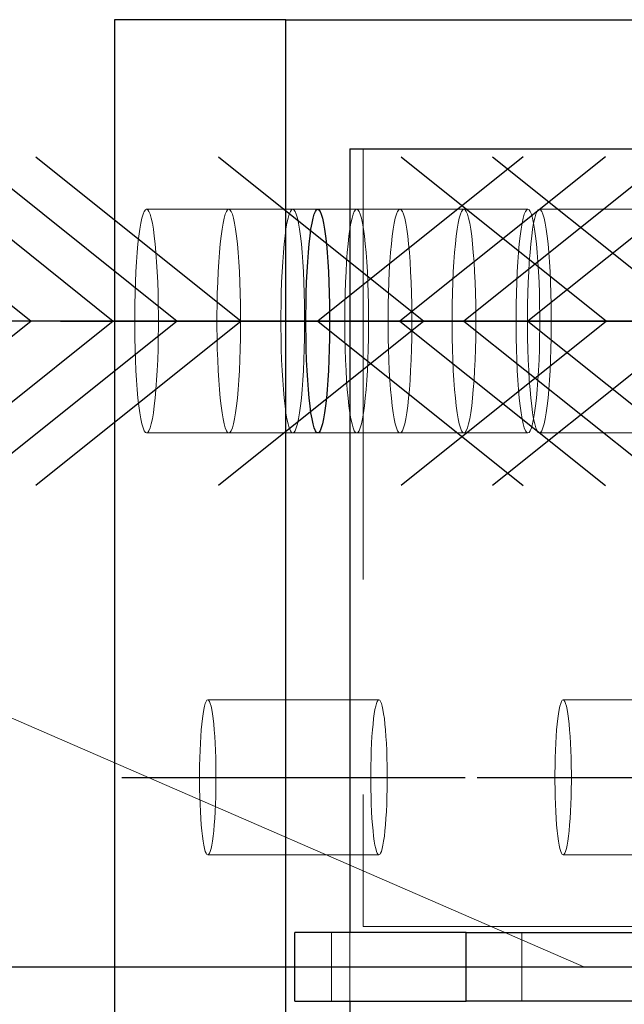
# Model space of a CAD drawing. Header units: millimetres. Extents: x 3536 to 4290, y 11030 to 11491.
# Tile 27 of 102: x 3589.02 to 3592.53, y 11223.28 to 11228.99. Entities that reach past the tile are written whole.
import ezdxf

# ---------------------------------------------------------------- set-up
doc = ezdxf.new("R2010")
doc.units = ezdxf.units.MM
doc.header["$LTSCALE"] = 10
doc.linetypes.add('HIDDEN', pattern=[0.375, 0.25, -0.125])
doc.linetypes.add('MITTE', pattern=[2, 1.25, -0.25, 0.25, -0.25])
doc.layers.get('Defpoints').update_dxf_attribs({"color": 1})
for name, color, linetype in [('PS_BOLT', 4, 'Continuous'), ('PS_MID', 5, 'MITTE'), ('PS_SHAPE', 3, 'Continuous')]:
    doc.layers.add(name, color=color, linetype=linetype)
for name, color, linetype, lineweight in [('PS_DIM', 4, 'Continuous', 13), ('PS_Hidden', 2, 'HIDDEN', 9), ('PS_Pos', 1, 'Continuous', 15), ('PS_SOLID', 7, 'Continuous', 30)]:
    doc.layers.add(name, color=color, linetype=linetype, lineweight=lineweight)
doc.styles.add('simplex', font='simplex.shx', dxfattribs={"width": 0.75})
doc.dimstyles.new('1_20_GŁ_DS1-LS20', dxfattribs={"dimtxt": 2, "dimasz": 2, "dimexe": 2, "dimexo": 5, "dimgap": 1, "dimtad": 1, "dimjust": 4, "dimdec": 0, "dimlfac": 20, "dimtxsty": 'simplex', "dimblk1": 'NONE', "dimsah": 1, "dimcen": 2, "dimclrd": 256, "dimclre": 256, "dimclrt": 4, "dimadec": 1, "dimazin": 0, "dimtfac": 1, "dimtdec": 0, "dimtmove": 2, "dimatfit": 3, "dimfxl": 1, "dimarcsym": 0})

# ---------------------------------------------------------------- blocks, each defined once
blk = doc.blocks.new('*D70')
at = {"layer": 'Defpoints', "color": 0, "transparency": 16777216}
for p in [(3589.5705, 11225.7618), (3590.9363, 11218.7446), (3590.9363, 11206.3919)]:
    blk.add_point(p, dxfattribs=at)
at = {"layer": 'PS_DIM', "lineweight": -2, "transparency": 16777216}
for p, q in [((3589.5705, 11220.7618), (3589.5705, 11204.3919)), ((3590.9363, 11213.7446), (3590.9363, 11204.3919)), ((3589.5705, 11206.3919), (3587.5705, 11206.3919)), ((3589.5705, 11206.3919), (3590.9363, 11206.3919)), ((3592.9363, 11206.3919), (3594.9363, 11206.3919))]:
    blk.add_line(p, q, dxfattribs=at)
at = {"layer": 'PS_DIM', "transparency": 16777216}
blk.add_solid([(3592.9363, 11206.7252), (3592.9363, 11206.0585), (3590.9363, 11206.3919)], dxfattribs=at)
at = {"layer": 'PS_DIM', "color": 4, "transparency": 16777216, "insert": (3587.5505, 11209.5547), "char_height": 2, "attachment_point": 5, "rotation": 90, "style": 'simplex'}
blk.add_mtext('-27', dxfattribs=at)
blk = doc.blocks.new('_None')
blk = doc.blocks.new('*D71')
at = {"layer": 'Defpoints', "color": 0, "transparency": 16777216}
for p in [(3590.9363, 11225.9696), (3590.9363, 11218.7446), (3590.9363, 11206.3919)]:
    blk.add_point(p, dxfattribs=at)
at = {"layer": 'PS_DIM', "lineweight": -2, "transparency": 16777216}
for p, q in [((3590.9363, 11220.9696), (3590.9363, 11204.3919)), ((3590.9363, 11213.7446), (3590.9363, 11204.3919)), ((3588.9363, 11206.3919), (3586.9363, 11206.3919)), ((3590.9363, 11206.3919), (3592.9363, 11206.3919))]:
    blk.add_line(p, q, dxfattribs=at)
at = {"layer": 'PS_DIM', "transparency": 16777216}
blk.add_solid([(3588.9363, 11206.7252), (3588.9363, 11206.0585), (3590.9363, 11206.3919)], dxfattribs=at)
at = {"layer": 'PS_DIM', "color": 4, "transparency": 16777216, "insert": (3592.575, 11207.9119), "char_height": 2, "attachment_point": 5, "rotation": 90, "style": 'simplex'}
blk.add_mtext('0', dxfattribs=at)
blk = doc.blocks.new('*D73')
at = {"layer": 'Defpoints', "color": 0, "transparency": 16777216}
for p in [(3766.5996, 11228.9946), (3590.9363, 11218.7446), (3766.5996, 11206.3919)]:
    blk.add_point(p, dxfattribs=at)
at = {"layer": 'PS_DIM', "lineweight": -2, "transparency": 16777216}
for p, q in [((3766.5996, 11223.9946), (3766.5996, 11204.3919)), ((3590.9363, 11213.7446), (3590.9363, 11204.3919)), ((3590.9363, 11206.3919), (3764.5996, 11206.3919))]:
    blk.add_line(p, q, dxfattribs=at)
at = {"layer": 'PS_DIM', "transparency": 16777216}
blk.add_solid([(3764.5996, 11206.7252), (3764.5996, 11206.0585), (3766.5996, 11206.3919)], dxfattribs=at)
at = {"layer": 'PS_DIM', "color": 4, "transparency": 16777216, "insert": (3764.5796, 11210.0547), "char_height": 2, "attachment_point": 5, "rotation": 90, "style": 'simplex'}
blk.add_mtext('4995', dxfattribs=at)
blk = doc.blocks.new('*X594')
at = {"color": 30, "linetype": 'Continuous'}
for p, q in [((3588.3693, 11228.1991), (3589.5626, 11227.2446)), ((3592.4213, 11228.1991), (3591.2281, 11227.2446)), ((3589.5626, 11227.2446), (3588.3693, 11226.29)), ((3592.4213, 11227.2446), (3588.3693, 11227.2446)), ((3591.2281, 11227.2446), (3592.4213, 11226.29))]:
    blk.add_line(p, q, dxfattribs=at)
blk = doc.blocks.new('*X596')
at = {"color": 30, "linetype": 'Continuous'}
for p, q in [((3589.1122, 11228.1991), (3590.3054, 11227.2446)), ((3593.1642, 11228.1991), (3591.971, 11227.2446)), ((3590.3054, 11227.2446), (3589.1122, 11226.29)), ((3593.1642, 11227.2446), (3589.1122, 11227.2446)), ((3591.971, 11227.2446), (3593.1642, 11226.29))]:
    blk.add_line(p, q, dxfattribs=at)
blk = doc.blocks.new('*X597')
at = {"color": 30, "linetype": 'Continuous'}
for p, q in [((3591.7654, 11228.1991), (3592.9586, 11227.2446)), ((3595.8173, 11228.1991), (3594.6241, 11227.2446)), ((3592.9586, 11227.2446), (3591.7654, 11226.29)), ((3595.8173, 11227.2446), (3591.7654, 11227.2446)), ((3594.6241, 11227.2446), (3595.8173, 11226.29))]:
    blk.add_line(p, q, dxfattribs=at)
blk = doc.blocks.new('*X598')
at = {"layer": 'PS_Hidden', "color": 2, "linetype": 'HIDDEN'}
for p, q in [((3591.0142, 11228.2446), (3591.0142, 11223.7296)), ((3589.7355, 11227.8648), (3589.729, 11227.8419)), ((3589.7423, 11227.8813), (3589.7355, 11227.8648)), ((3589.7492, 11227.8912), (3589.7423, 11227.8813)), ((3589.7562, 11227.8946), (3589.7492, 11227.8912)), ((3589.7632, 11227.8912), (3589.7562, 11227.8946)), ((3590.7505, 11227.8946), (3589.7562, 11227.8946)), ((3589.7701, 11227.8813), (3589.7632, 11227.8912)), ((3589.7768, 11227.8648), (3589.7701, 11227.8813)), ((3589.7834, 11227.8419), (3589.7768, 11227.8648)), ((3590.2131, 11227.8648), (3590.2066, 11227.8419)), ((3590.2199, 11227.8813), (3590.2131, 11227.8648)), ((3590.2268, 11227.8912), (3590.2199, 11227.8813)), ((3590.2338, 11227.8946), (3590.2268, 11227.8912)), ((3590.2407, 11227.8912), (3590.2338, 11227.8946)), ((3590.2476, 11227.8813), (3590.2407, 11227.8912)), ((3590.2544, 11227.8648), (3590.2476, 11227.8813)), ((3590.261, 11227.8419), (3590.2544, 11227.8648)), ((3590.5845, 11227.8648), (3590.578, 11227.8419)), ((3590.5913, 11227.8813), (3590.5845, 11227.8648)), ((3590.5982, 11227.8912), (3590.5913, 11227.8813)), ((3590.6052, 11227.8946), (3590.5982, 11227.8912)), ((3590.6122, 11227.8912), (3590.6052, 11227.8946)), ((3590.6191, 11227.8813), (3590.6122, 11227.8912)), ((3590.6258, 11227.8648), (3590.6191, 11227.8813)), ((3590.6324, 11227.8419), (3590.6258, 11227.8648)), ((3591.2281, 11227.8946), (3590.7505, 11227.8946)), ((3590.956, 11227.8648), (3590.9494, 11227.8419)), ((3590.9627, 11227.8813), (3590.956, 11227.8648)), ((3590.9697, 11227.8912), (3590.9627, 11227.8813)), ((3590.9766, 11227.8946), (3590.9697, 11227.8912)), ((3590.9836, 11227.8912), (3590.9766, 11227.8946)), ((3590.9905, 11227.8813), (3590.9836, 11227.8912)), ((3590.9973, 11227.8648), (3590.9905, 11227.8813)), ((3591.0038, 11227.8419), (3590.9973, 11227.8648)), ((3591.2009, 11227.8419), (3591.2075, 11227.8648)), ((3591.2075, 11227.8648), (3591.2142, 11227.8813)), ((3591.2142, 11227.8813), (3591.2211, 11227.8912)), ((3591.2211, 11227.8912), (3591.2281, 11227.8946)), ((3591.2281, 11227.8946), (3591.2351, 11227.8912)), ((3591.5995, 11227.8946), (3591.2281, 11227.8946)), ((3591.2351, 11227.8912), (3591.242, 11227.8813)), ((3591.242, 11227.8813), (3591.2488, 11227.8648)), ((3591.2488, 11227.8648), (3591.2553, 11227.8419)), ((3591.5723, 11227.8419), (3591.5789, 11227.8648)), ((3591.5789, 11227.8648), (3591.5857, 11227.8813)), ((3591.5857, 11227.8813), (3591.5926, 11227.8912)), ((3591.5926, 11227.8912), (3591.5995, 11227.8946)), ((3591.5995, 11227.8946), (3591.6065, 11227.8912)), ((3591.971, 11227.8946), (3591.5995, 11227.8946)), ((3591.6065, 11227.8912), (3591.6134, 11227.8813)), ((3591.6134, 11227.8813), (3591.6202, 11227.8648)), ((3591.6202, 11227.8648), (3591.6268, 11227.8419)), ((3591.9438, 11227.8419), (3591.9503, 11227.8648)), ((3591.9503, 11227.8648), (3591.9571, 11227.8813)), ((3591.9571, 11227.8813), (3591.964, 11227.8912)), ((3591.964, 11227.8912), (3591.971, 11227.8946)), ((3591.971, 11227.8946), (3591.978, 11227.8912)), ((3591.978, 11227.8912), (3591.9849, 11227.8813)), ((3591.9849, 11227.8813), (3591.9916, 11227.8648)), ((3591.9916, 11227.8648), (3591.9982, 11227.8419)), ((3592.0172, 11227.8648), (3592.0107, 11227.8419)), ((3592.024, 11227.8813), (3592.0172, 11227.8648)), ((3592.0309, 11227.8912), (3592.024, 11227.8813)), ((3592.0379, 11227.8946), (3592.0309, 11227.8912)), ((3592.0449, 11227.8912), (3592.0379, 11227.8946)), ((3593.0322, 11227.8946), (3592.0379, 11227.8946)), ((3592.0518, 11227.8813), (3592.0449, 11227.8912)), ((3592.0585, 11227.8648), (3592.0518, 11227.8813)), ((3592.0651, 11227.8419), (3592.0585, 11227.8648)), ((3589.7227, 11227.8129), (3589.7168, 11227.7781)), ((3589.729, 11227.8419), (3589.7227, 11227.8129)), ((3589.7897, 11227.8129), (3589.7834, 11227.8419)), ((3589.7956, 11227.7781), (3589.7897, 11227.8129)), ((3590.2003, 11227.8129), (3590.1943, 11227.7781)), ((3590.2066, 11227.8419), (3590.2003, 11227.8129)), ((3590.2672, 11227.8129), (3590.261, 11227.8419)), ((3590.2732, 11227.7781), (3590.2672, 11227.8129)), ((3590.5717, 11227.8129), (3590.5658, 11227.7781)), ((3590.578, 11227.8419), (3590.5717, 11227.8129)), ((3590.6387, 11227.8129), (3590.6324, 11227.8419)), ((3590.6446, 11227.7781), (3590.6387, 11227.8129)), ((3590.9432, 11227.8129), (3590.9372, 11227.7781)), ((3590.9494, 11227.8419), (3590.9432, 11227.8129)), ((3591.0101, 11227.8129), (3591.0038, 11227.8419)), ((3591.016, 11227.7781), (3591.0101, 11227.8129)), ((3591.1887, 11227.7781), (3591.1946, 11227.8129)), ((3591.1946, 11227.8129), (3591.2009, 11227.8419)), ((3591.2553, 11227.8419), (3591.2616, 11227.8129)), ((3591.2616, 11227.8129), (3591.2675, 11227.7781)), ((3591.5601, 11227.7781), (3591.5661, 11227.8129)), ((3591.5661, 11227.8129), (3591.5723, 11227.8419)), ((3591.6268, 11227.8419), (3591.633, 11227.8129)), ((3591.633, 11227.8129), (3591.639, 11227.7781)), ((3591.9316, 11227.7781), (3591.9375, 11227.8129)), ((3591.9375, 11227.8129), (3591.9438, 11227.8419)), ((3591.9982, 11227.8419), (3592.0045, 11227.8129)), ((3592.0044, 11227.8129), (3591.9985, 11227.7781)), ((3592.0107, 11227.8419), (3592.0044, 11227.8129)), ((3592.0045, 11227.8129), (3592.0104, 11227.7781)), ((3592.0714, 11227.8129), (3592.0651, 11227.8419)), ((3592.0773, 11227.7781), (3592.0714, 11227.8129)), ((3589.7168, 11227.7781), (3589.7113, 11227.7378)), ((3589.8011, 11227.7378), (3589.7956, 11227.7781)), ((3590.1943, 11227.7781), (3590.1888, 11227.7378)), ((3590.2787, 11227.7378), (3590.2732, 11227.7781)), ((3590.5658, 11227.7781), (3590.5603, 11227.7378)), ((3590.6501, 11227.7378), (3590.6446, 11227.7781)), ((3590.9372, 11227.7781), (3590.9317, 11227.7378)), ((3591.0216, 11227.7378), (3591.016, 11227.7781)), ((3591.1832, 11227.7378), (3591.1887, 11227.7781)), ((3591.2675, 11227.7781), (3591.273, 11227.7378)), ((3591.5546, 11227.7378), (3591.5601, 11227.7781)), ((3591.639, 11227.7781), (3591.6445, 11227.7378)), ((3591.9261, 11227.7378), (3591.9316, 11227.7781)), ((3591.9985, 11227.7781), (3591.993, 11227.7378)), ((3592.0104, 11227.7781), (3592.0159, 11227.7378)), ((3592.0828, 11227.7378), (3592.0773, 11227.7781)), ((3589.7062, 11227.6924), (3589.7016, 11227.6424)), ((3589.7113, 11227.7378), (3589.7062, 11227.6924)), ((3589.8062, 11227.6924), (3589.8011, 11227.7378)), ((3589.8107, 11227.6424), (3589.8062, 11227.6924)), ((3590.1838, 11227.6924), (3590.1792, 11227.6424)), ((3590.1888, 11227.7378), (3590.1838, 11227.6924)), ((3590.2838, 11227.6924), (3590.2787, 11227.7378)), ((3590.2883, 11227.6424), (3590.2838, 11227.6924)), ((3590.5552, 11227.6924), (3590.5506, 11227.6424)), ((3590.5603, 11227.7378), (3590.5552, 11227.6924)), ((3590.6552, 11227.6924), (3590.6501, 11227.7378)), ((3590.6597, 11227.6424), (3590.6552, 11227.6924)), ((3590.9266, 11227.6924), (3590.9221, 11227.6424)), ((3590.9317, 11227.7378), (3590.9266, 11227.6924)), ((3591.0266, 11227.6924), (3591.0216, 11227.7378)), ((3591.0312, 11227.6424), (3591.0266, 11227.6924)), ((3591.1736, 11227.6424), (3591.1781, 11227.6924)), ((3591.1781, 11227.6924), (3591.1832, 11227.7378)), ((3591.273, 11227.7378), (3591.2781, 11227.6924)), ((3591.2781, 11227.6924), (3591.2827, 11227.6424)), ((3591.545, 11227.6424), (3591.5496, 11227.6924)), ((3591.5496, 11227.6924), (3591.5546, 11227.7378)), ((3591.6445, 11227.7378), (3591.6495, 11227.6924)), ((3591.6495, 11227.6924), (3591.6541, 11227.6424)), ((3591.9164, 11227.6424), (3591.921, 11227.6924)), ((3591.921, 11227.6924), (3591.9261, 11227.7378)), ((3591.9879, 11227.6924), (3591.9833, 11227.6424)), ((3591.993, 11227.7378), (3591.9879, 11227.6924)), ((3592.0159, 11227.7378), (3592.021, 11227.6924)), ((3592.021, 11227.6924), (3592.0255, 11227.6424)), ((3592.0879, 11227.6924), (3592.0828, 11227.7378)), ((3592.0924, 11227.6424), (3592.0879, 11227.6924)), ((3589.7016, 11227.6424), (3589.6977, 11227.5884)), ((3589.8147, 11227.5884), (3589.8107, 11227.6424)), ((3590.1792, 11227.6424), (3590.1752, 11227.5884)), ((3590.2923, 11227.5884), (3590.2883, 11227.6424)), ((3590.5506, 11227.6424), (3590.5467, 11227.5884)), ((3590.6637, 11227.5884), (3590.6597, 11227.6424)), ((3590.9221, 11227.6424), (3590.9181, 11227.5884)), ((3591.0352, 11227.5884), (3591.0312, 11227.6424)), ((3591.1696, 11227.5884), (3591.1736, 11227.6424)), ((3591.2827, 11227.6424), (3591.2866, 11227.5884)), ((3591.541, 11227.5884), (3591.545, 11227.6424)), ((3591.6541, 11227.6424), (3591.6581, 11227.5884)), ((3591.9124, 11227.5884), (3591.9164, 11227.6424)), ((3591.9833, 11227.6424), (3591.9793, 11227.5884)), ((3592.0255, 11227.6424), (3592.0295, 11227.5884)), ((3592.0964, 11227.5884), (3592.0924, 11227.6424)), ((3589.6977, 11227.5884), (3589.6943, 11227.5308)), ((3589.8181, 11227.5308), (3589.8147, 11227.5884)), ((3590.1752, 11227.5884), (3590.1718, 11227.5308)), ((3590.2957, 11227.5308), (3590.2923, 11227.5884)), ((3590.5467, 11227.5884), (3590.5433, 11227.5308)), ((3590.6671, 11227.5308), (3590.6637, 11227.5884)), ((3590.9181, 11227.5884), (3590.9147, 11227.5308)), ((3591.0386, 11227.5308), (3591.0352, 11227.5884)), ((3591.1662, 11227.5308), (3591.1696, 11227.5884)), ((3591.2866, 11227.5884), (3591.29, 11227.5308)), ((3591.5376, 11227.5308), (3591.541, 11227.5884)), ((3591.6581, 11227.5884), (3591.6615, 11227.5308)), ((3591.9091, 11227.5308), (3591.9124, 11227.5884)), ((3591.9793, 11227.5884), (3591.976, 11227.5308)), ((3592.0295, 11227.5884), (3592.0329, 11227.5308)), ((3592.0998, 11227.5308), (3592.0964, 11227.5884)), ((3589.6943, 11227.5308), (3589.6915, 11227.4703)), ((3589.8209, 11227.4703), (3589.8181, 11227.5308)), ((3590.1718, 11227.5308), (3590.1691, 11227.4703)), ((3590.2984, 11227.4703), (3590.2957, 11227.5308)), ((3590.5433, 11227.5308), (3590.5405, 11227.4703)), ((3590.6699, 11227.4703), (3590.6671, 11227.5308)), ((3590.9147, 11227.5308), (3590.9119, 11227.4703)), ((3591.0413, 11227.4703), (3591.0386, 11227.5308)), ((3591.1634, 11227.4703), (3591.1662, 11227.5308)), ((3591.29, 11227.5308), (3591.2928, 11227.4703)), ((3591.5349, 11227.4703), (3591.5376, 11227.5308)), ((3591.6615, 11227.5308), (3591.6642, 11227.4703)), ((3591.9063, 11227.4703), (3591.9091, 11227.5308)), ((3591.976, 11227.5308), (3591.9732, 11227.4703)), ((3592.0329, 11227.5308), (3592.0357, 11227.4703)), ((3592.1026, 11227.4703), (3592.0998, 11227.5308)), ((3589.6915, 11227.4703), (3589.6894, 11227.4075)), ((3589.823, 11227.4075), (3589.8209, 11227.4703)), ((3590.1691, 11227.4703), (3590.167, 11227.4075)), ((3590.3005, 11227.4075), (3590.2984, 11227.4703)), ((3590.5405, 11227.4703), (3590.5384, 11227.4075)), ((3590.672, 11227.4075), (3590.6699, 11227.4703)), ((3590.9119, 11227.4703), (3590.9099, 11227.4075)), ((3591.0434, 11227.4075), (3591.0413, 11227.4703)), ((3591.1613, 11227.4075), (3591.1634, 11227.4703)), ((3591.2928, 11227.4703), (3591.2949, 11227.4075)), ((3591.5328, 11227.4075), (3591.5349, 11227.4703)), ((3591.6642, 11227.4703), (3591.6663, 11227.4075)), ((3591.9042, 11227.4075), (3591.9063, 11227.4703)), ((3591.9732, 11227.4703), (3591.9711, 11227.4075)), ((3592.0357, 11227.4703), (3592.0378, 11227.4075)), ((3592.1047, 11227.4075), (3592.1026, 11227.4703)), ((3589.6894, 11227.4075), (3589.688, 11227.343)), ((3589.8244, 11227.343), (3589.823, 11227.4075)), ((3590.167, 11227.4075), (3590.1656, 11227.343)), ((3590.3019, 11227.343), (3590.3005, 11227.4075)), ((3590.5384, 11227.4075), (3590.537, 11227.343)), ((3590.6734, 11227.343), (3590.672, 11227.4075)), ((3590.9099, 11227.4075), (3590.9084, 11227.343)), ((3591.0448, 11227.343), (3591.0434, 11227.4075)), ((3591.1599, 11227.343), (3591.1613, 11227.4075)), ((3591.2949, 11227.4075), (3591.2963, 11227.343)), ((3591.5314, 11227.343), (3591.5328, 11227.4075)), ((3591.6663, 11227.4075), (3591.6677, 11227.343)), ((3591.9028, 11227.343), (3591.9042, 11227.4075)), ((3591.9711, 11227.4075), (3591.9697, 11227.343)), ((3592.0378, 11227.4075), (3592.0392, 11227.343)), ((3592.1061, 11227.343), (3592.1047, 11227.4075)), ((3589.688, 11227.343), (3589.6873, 11227.2775)), ((3589.8251, 11227.2775), (3589.8244, 11227.343)), ((3590.1656, 11227.343), (3590.1649, 11227.2775)), ((3590.3026, 11227.2775), (3590.3019, 11227.343)), ((3590.537, 11227.343), (3590.5363, 11227.2775)), ((3590.6741, 11227.2775), (3590.6734, 11227.343)), ((3590.9084, 11227.343), (3590.9077, 11227.2775)), ((3591.0455, 11227.2775), (3591.0448, 11227.343)), ((3591.1592, 11227.2775), (3591.1599, 11227.343)), ((3591.2963, 11227.343), (3591.297, 11227.2775)), ((3591.5307, 11227.2775), (3591.5314, 11227.343)), ((3591.6677, 11227.343), (3591.6684, 11227.2775)), ((3591.9021, 11227.2775), (3591.9028, 11227.343)), ((3591.9697, 11227.343), (3591.969, 11227.2775)), ((3592.0392, 11227.343), (3592.0399, 11227.2775)), ((3592.1068, 11227.2775), (3592.1061, 11227.343)), ((3589.6873, 11227.2775), (3589.6873, 11227.2116)), ((3589.8251, 11227.2116), (3589.8251, 11227.2775)), ((3590.1649, 11227.2775), (3590.1649, 11227.2116)), ((3590.3026, 11227.2116), (3590.3026, 11227.2775)), ((3590.5363, 11227.2775), (3590.5363, 11227.2116)), ((3590.6741, 11227.2116), (3590.6741, 11227.2775)), ((3590.9077, 11227.2775), (3590.9077, 11227.2116)), ((3591.0455, 11227.2116), (3591.0455, 11227.2775)), ((3591.1592, 11227.2116), (3591.1592, 11227.2775)), ((3591.297, 11227.2775), (3591.297, 11227.2116)), ((3591.5307, 11227.2116), (3591.5307, 11227.2775)), ((3591.6684, 11227.2775), (3591.6684, 11227.2116)), ((3591.9021, 11227.2116), (3591.9021, 11227.2775)), ((3591.969, 11227.2775), (3591.969, 11227.2116)), ((3592.0399, 11227.2775), (3592.0399, 11227.2116)), ((3592.1068, 11227.2116), (3592.1068, 11227.2775)), ((3589.6873, 11227.2116), (3589.688, 11227.1461)), ((3589.8244, 11227.1461), (3589.8251, 11227.2116)), ((3590.1649, 11227.2116), (3590.1656, 11227.1461)), ((3590.3019, 11227.1461), (3590.3026, 11227.2116)), ((3590.5363, 11227.2116), (3590.537, 11227.1461)), ((3590.6734, 11227.1461), (3590.6741, 11227.2116)), ((3590.9077, 11227.2116), (3590.9084, 11227.1461)), ((3591.0448, 11227.1461), (3591.0455, 11227.2116)), ((3591.1599, 11227.1461), (3591.1592, 11227.2116)), ((3591.297, 11227.2116), (3591.2963, 11227.1461)), ((3591.5314, 11227.1461), (3591.5307, 11227.2116)), ((3591.6684, 11227.2116), (3591.6677, 11227.1461)), ((3591.9028, 11227.1461), (3591.9021, 11227.2116)), ((3591.969, 11227.2116), (3591.9697, 11227.1461)), ((3592.0399, 11227.2116), (3592.0392, 11227.1461)), ((3592.1061, 11227.1461), (3592.1068, 11227.2116)), ((3589.688, 11227.1461), (3589.6894, 11227.0816)), ((3589.823, 11227.0816), (3589.8244, 11227.1461)), ((3590.1656, 11227.1461), (3590.167, 11227.0816)), ((3590.3005, 11227.0816), (3590.3019, 11227.1461)), ((3590.537, 11227.1461), (3590.5384, 11227.0816)), ((3590.672, 11227.0816), (3590.6734, 11227.1461)), ((3590.9084, 11227.1461), (3590.9099, 11227.0816)), ((3591.0434, 11227.0816), (3591.0448, 11227.1461)), ((3591.1613, 11227.0816), (3591.1599, 11227.1461)), ((3591.2963, 11227.1461), (3591.2949, 11227.0816)), ((3591.5328, 11227.0816), (3591.5314, 11227.1461)), ((3591.6677, 11227.1461), (3591.6663, 11227.0816)), ((3591.9042, 11227.0816), (3591.9028, 11227.1461)), ((3591.9697, 11227.1461), (3591.9711, 11227.0816)), ((3592.0392, 11227.1461), (3592.0378, 11227.0816)), ((3592.1047, 11227.0816), (3592.1061, 11227.1461)), ((3589.6894, 11227.0816), (3589.6915, 11227.0188)), ((3589.8209, 11227.0188), (3589.823, 11227.0816)), ((3590.167, 11227.0816), (3590.1691, 11227.0188)), ((3590.2984, 11227.0188), (3590.3005, 11227.0816)), ((3590.5384, 11227.0816), (3590.5405, 11227.0188)), ((3590.6699, 11227.0188), (3590.672, 11227.0816)), ((3590.9099, 11227.0816), (3590.9119, 11227.0188)), ((3591.0413, 11227.0188), (3591.0434, 11227.0816)), ((3591.1634, 11227.0188), (3591.1613, 11227.0816)), ((3591.2949, 11227.0816), (3591.2928, 11227.0188)), ((3591.5349, 11227.0188), (3591.5328, 11227.0816)), ((3591.6663, 11227.0816), (3591.6642, 11227.0188)), ((3591.9063, 11227.0188), (3591.9042, 11227.0816)), ((3591.9711, 11227.0816), (3591.9732, 11227.0188)), ((3592.0378, 11227.0816), (3592.0357, 11227.0188)), ((3592.1026, 11227.0188), (3592.1047, 11227.0816)), ((3589.6915, 11227.0188), (3589.6943, 11226.9583)), ((3589.8181, 11226.9583), (3589.8209, 11227.0188)), ((3590.1691, 11227.0188), (3590.1718, 11226.9583)), ((3590.2957, 11226.9583), (3590.2984, 11227.0188)), ((3590.5405, 11227.0188), (3590.5433, 11226.9583)), ((3590.6671, 11226.9583), (3590.6699, 11227.0188)), ((3590.9119, 11227.0188), (3590.9147, 11226.9583)), ((3591.0386, 11226.9583), (3591.0413, 11227.0188)), ((3591.1662, 11226.9583), (3591.1634, 11227.0188)), ((3591.2928, 11227.0188), (3591.29, 11226.9583)), ((3591.5376, 11226.9583), (3591.5349, 11227.0188)), ((3591.6642, 11227.0188), (3591.6615, 11226.9583)), ((3591.9091, 11226.9583), (3591.9063, 11227.0188)), ((3591.9732, 11227.0188), (3591.976, 11226.9583)), ((3592.0357, 11227.0188), (3592.0329, 11226.9583)), ((3592.0998, 11226.9583), (3592.1026, 11227.0188)), ((3589.6943, 11226.9583), (3589.6977, 11226.9007)), ((3589.8147, 11226.9007), (3589.8181, 11226.9583)), ((3590.1718, 11226.9583), (3590.1752, 11226.9007)), ((3590.2923, 11226.9007), (3590.2957, 11226.9583)), ((3590.5433, 11226.9583), (3590.5467, 11226.9007)), ((3590.6637, 11226.9007), (3590.6671, 11226.9583)), ((3590.9147, 11226.9583), (3590.9181, 11226.9007)), ((3591.0352, 11226.9007), (3591.0386, 11226.9583)), ((3591.1696, 11226.9007), (3591.1662, 11226.9583)), ((3591.29, 11226.9583), (3591.2866, 11226.9007)), ((3591.541, 11226.9007), (3591.5376, 11226.9583)), ((3591.6615, 11226.9583), (3591.6581, 11226.9007)), ((3591.9124, 11226.9007), (3591.9091, 11226.9583)), ((3591.976, 11226.9583), (3591.9793, 11226.9007)), ((3592.0329, 11226.9583), (3592.0295, 11226.9007)), ((3592.0964, 11226.9007), (3592.0998, 11226.9583)), ((3589.6977, 11226.9007), (3589.7016, 11226.8467)), ((3589.8107, 11226.8467), (3589.8147, 11226.9007)), ((3590.1752, 11226.9007), (3590.1792, 11226.8467)), ((3590.2883, 11226.8467), (3590.2923, 11226.9007)), ((3590.5467, 11226.9007), (3590.5506, 11226.8467)), ((3590.6597, 11226.8467), (3590.6637, 11226.9007)), ((3590.9181, 11226.9007), (3590.9221, 11226.8467)), ((3591.0312, 11226.8467), (3591.0352, 11226.9007)), ((3591.1736, 11226.8467), (3591.1696, 11226.9007)), ((3591.2866, 11226.9007), (3591.2827, 11226.8467)), ((3591.545, 11226.8467), (3591.541, 11226.9007)), ((3591.6581, 11226.9007), (3591.6541, 11226.8467)), ((3591.9164, 11226.8467), (3591.9124, 11226.9007)), ((3591.9793, 11226.9007), (3591.9833, 11226.8467)), ((3592.0295, 11226.9007), (3592.0255, 11226.8467)), ((3592.0924, 11226.8467), (3592.0964, 11226.9007)), ((3589.7016, 11226.8467), (3589.7062, 11226.7967)), ((3589.8062, 11226.7967), (3589.8107, 11226.8467)), ((3590.1792, 11226.8467), (3590.1838, 11226.7967)), ((3590.2838, 11226.7967), (3590.2883, 11226.8467)), ((3590.5506, 11226.8467), (3590.5552, 11226.7967)), ((3590.6552, 11226.7967), (3590.6597, 11226.8467)), ((3590.9221, 11226.8467), (3590.9266, 11226.7967)), ((3591.0266, 11226.7967), (3591.0312, 11226.8467)), ((3591.1781, 11226.7967), (3591.1736, 11226.8467)), ((3591.2827, 11226.8467), (3591.2781, 11226.7967)), ((3591.5496, 11226.7967), (3591.545, 11226.8467)), ((3591.6541, 11226.8467), (3591.6495, 11226.7967)), ((3591.921, 11226.7967), (3591.9164, 11226.8467)), ((3591.9833, 11226.8467), (3591.9879, 11226.7967)), ((3592.0255, 11226.8467), (3592.021, 11226.7967)), ((3592.0879, 11226.7967), (3592.0924, 11226.8467)), ((3589.7062, 11226.7967), (3589.7113, 11226.7514)), ((3589.8011, 11226.7514), (3589.8062, 11226.7967)), ((3590.1838, 11226.7967), (3590.1888, 11226.7514)), ((3590.2787, 11226.7514), (3590.2838, 11226.7967)), ((3590.5552, 11226.7967), (3590.5603, 11226.7514)), ((3590.6501, 11226.7514), (3590.6552, 11226.7967)), ((3590.9266, 11226.7967), (3590.9317, 11226.7514)), ((3591.0216, 11226.7514), (3591.0266, 11226.7967)), ((3591.1832, 11226.7514), (3591.1781, 11226.7967)), ((3591.2781, 11226.7967), (3591.273, 11226.7514)), ((3591.5546, 11226.7514), (3591.5496, 11226.7967)), ((3591.6495, 11226.7967), (3591.6445, 11226.7514)), ((3591.9261, 11226.7514), (3591.921, 11226.7967)), ((3591.9879, 11226.7967), (3591.993, 11226.7514)), ((3592.021, 11226.7967), (3592.0159, 11226.7514)), ((3592.0828, 11226.7514), (3592.0879, 11226.7967)), ((3589.7113, 11226.7514), (3589.7168, 11226.7111)), ((3589.7956, 11226.7111), (3589.8011, 11226.7514)), ((3590.1888, 11226.7514), (3590.1943, 11226.7111)), ((3590.2732, 11226.7111), (3590.2787, 11226.7514)), ((3590.5603, 11226.7514), (3590.5658, 11226.7111)), ((3590.6446, 11226.7111), (3590.6501, 11226.7514)), ((3590.9317, 11226.7514), (3590.9372, 11226.7111)), ((3591.016, 11226.7111), (3591.0216, 11226.7514)), ((3591.1887, 11226.7111), (3591.1832, 11226.7514)), ((3591.273, 11226.7514), (3591.2675, 11226.7111)), ((3591.5601, 11226.7111), (3591.5546, 11226.7514)), ((3591.6445, 11226.7514), (3591.639, 11226.7111)), ((3591.9316, 11226.7111), (3591.9261, 11226.7514)), ((3591.993, 11226.7514), (3591.9985, 11226.7111)), ((3592.0159, 11226.7514), (3592.0104, 11226.7111)), ((3592.0773, 11226.7111), (3592.0828, 11226.7514)), ((3589.7168, 11226.7111), (3589.7227, 11226.6762)), ((3589.7227, 11226.6762), (3589.729, 11226.6472)), ((3589.7834, 11226.6472), (3589.7897, 11226.6762)), ((3589.7897, 11226.6762), (3589.7956, 11226.7111)), ((3590.1943, 11226.7111), (3590.2003, 11226.6762)), ((3590.2003, 11226.6762), (3590.2066, 11226.6472)), ((3590.261, 11226.6472), (3590.2672, 11226.6762)), ((3590.2672, 11226.6762), (3590.2732, 11226.7111)), ((3590.5658, 11226.7111), (3590.5717, 11226.6762)), ((3590.5717, 11226.6762), (3590.578, 11226.6472)), ((3590.6324, 11226.6472), (3590.6387, 11226.6762)), ((3590.6387, 11226.6762), (3590.6446, 11226.7111)), ((3590.9372, 11226.7111), (3590.9432, 11226.6762)), ((3590.9432, 11226.6762), (3590.9494, 11226.6472)), ((3591.0038, 11226.6472), (3591.0101, 11226.6762)), ((3591.0101, 11226.6762), (3591.016, 11226.7111)), ((3591.1946, 11226.6762), (3591.1887, 11226.7111)), ((3591.2009, 11226.6472), (3591.1946, 11226.6762)), ((3591.2616, 11226.6762), (3591.2553, 11226.6472)), ((3591.2675, 11226.7111), (3591.2616, 11226.6762)), ((3591.5661, 11226.6762), (3591.5601, 11226.7111)), ((3591.5723, 11226.6472), (3591.5661, 11226.6762)), ((3591.633, 11226.6762), (3591.6268, 11226.6472)), ((3591.639, 11226.7111), (3591.633, 11226.6762)), ((3591.9375, 11226.6762), (3591.9316, 11226.7111)), ((3591.9438, 11226.6472), (3591.9375, 11226.6762)), ((3592.0045, 11226.6762), (3591.9982, 11226.6472)), ((3591.9985, 11226.7111), (3592.0044, 11226.6762)), ((3592.0044, 11226.6762), (3592.0107, 11226.6472)), ((3592.0104, 11226.7111), (3592.0045, 11226.6762)), ((3592.0651, 11226.6472), (3592.0714, 11226.6762)), ((3592.0714, 11226.6762), (3592.0773, 11226.7111)), ((3589.729, 11226.6472), (3589.7355, 11226.6244)), ((3589.7355, 11226.6244), (3589.7423, 11226.6079)), ((3589.7423, 11226.6079), (3589.7492, 11226.5979)), ((3589.7492, 11226.5979), (3589.7562, 11226.5946)), ((3589.7562, 11226.5946), (3589.7632, 11226.5979)), ((3589.7632, 11226.5979), (3589.7701, 11226.6079)), ((3589.7701, 11226.6079), (3589.7768, 11226.6244)), ((3589.7768, 11226.6244), (3589.7834, 11226.6472)), ((3590.2066, 11226.6472), (3590.2131, 11226.6244)), ((3590.2131, 11226.6244), (3590.2199, 11226.6079)), ((3590.2199, 11226.6079), (3590.2268, 11226.5979)), ((3590.2268, 11226.5979), (3590.2338, 11226.5946)), ((3590.2338, 11226.5946), (3590.2407, 11226.5979)), ((3590.2407, 11226.5979), (3590.2476, 11226.6079)), ((3590.2476, 11226.6079), (3590.2544, 11226.6244)), ((3590.2544, 11226.6244), (3590.261, 11226.6472)), ((3590.578, 11226.6472), (3590.5845, 11226.6244)), ((3590.5845, 11226.6244), (3590.5913, 11226.6079)), ((3590.5913, 11226.6079), (3590.5982, 11226.5979)), ((3590.5982, 11226.5979), (3590.6052, 11226.5946)), ((3590.6052, 11226.5946), (3590.6122, 11226.5979)), ((3590.6122, 11226.5979), (3590.6191, 11226.6079)), ((3590.6191, 11226.6079), (3590.6258, 11226.6244)), ((3590.6258, 11226.6244), (3590.6324, 11226.6472)), ((3590.9494, 11226.6472), (3590.956, 11226.6244)), ((3590.956, 11226.6244), (3590.9627, 11226.6079)), ((3590.9627, 11226.6079), (3590.9697, 11226.5979)), ((3590.9697, 11226.5979), (3590.9766, 11226.5946)), ((3590.9766, 11226.5946), (3590.9836, 11226.5979)), ((3590.9836, 11226.5979), (3590.9905, 11226.6079)), ((3590.9905, 11226.6079), (3590.9973, 11226.6244)), ((3590.9973, 11226.6244), (3591.0038, 11226.6472)), ((3591.2075, 11226.6244), (3591.2009, 11226.6472)), ((3591.2142, 11226.6079), (3591.2075, 11226.6244)), ((3591.2211, 11226.5979), (3591.2142, 11226.6079)), ((3591.2281, 11226.5946), (3591.2211, 11226.5979)), ((3591.2351, 11226.5979), (3591.2281, 11226.5946)), ((3591.242, 11226.6079), (3591.2351, 11226.5979)), ((3591.2488, 11226.6244), (3591.242, 11226.6079)), ((3591.2553, 11226.6472), (3591.2488, 11226.6244)), ((3591.5789, 11226.6244), (3591.5723, 11226.6472)), ((3591.5857, 11226.6079), (3591.5789, 11226.6244)), ((3591.5926, 11226.5979), (3591.5857, 11226.6079)), ((3591.5995, 11226.5946), (3591.5926, 11226.5979)), ((3591.6065, 11226.5979), (3591.5995, 11226.5946)), ((3591.6134, 11226.6079), (3591.6065, 11226.5979)), ((3591.6202, 11226.6244), (3591.6134, 11226.6079)), ((3591.6268, 11226.6472), (3591.6202, 11226.6244)), ((3591.9503, 11226.6244), (3591.9438, 11226.6472)), ((3591.9571, 11226.6079), (3591.9503, 11226.6244)), ((3591.964, 11226.5979), (3591.9571, 11226.6079)), ((3591.971, 11226.5946), (3591.964, 11226.5979)), ((3591.978, 11226.5979), (3591.971, 11226.5946)), ((3591.9849, 11226.6079), (3591.978, 11226.5979)), ((3591.9916, 11226.6244), (3591.9849, 11226.6079)), ((3591.9982, 11226.6472), (3591.9916, 11226.6244)), ((3592.0107, 11226.6472), (3592.0172, 11226.6244)), ((3592.0172, 11226.6244), (3592.024, 11226.6079)), ((3592.024, 11226.6079), (3592.0309, 11226.5979)), ((3592.0309, 11226.5979), (3592.0379, 11226.5946)), ((3592.0379, 11226.5946), (3592.0449, 11226.5979)), ((3592.0449, 11226.5979), (3592.0518, 11226.6079)), ((3592.0518, 11226.6079), (3592.0585, 11226.6244)), ((3592.0585, 11226.6244), (3592.0651, 11226.6472)), ((3590.7505, 11226.5946), (3589.7562, 11226.5946)), ((3591.2281, 11226.5946), (3590.7505, 11226.5946)), ((3591.5995, 11226.5946), (3591.2281, 11226.5946)), ((3591.971, 11226.5946), (3591.5995, 11226.5946)), ((3593.0322, 11226.5946), (3592.0379, 11226.5946)), ((3590.0929, 11225.0081), (3590.0885, 11224.988)), ((3590.0974, 11225.0239), (3590.0929, 11225.0081)), ((3590.1021, 11225.0354), (3590.0974, 11225.0239)), ((3590.1069, 11225.0423), (3590.1021, 11225.0354)), ((3590.1117, 11225.0446), (3590.1069, 11225.0423)), ((3590.1165, 11225.0423), (3590.1117, 11225.0446)), ((3591.1061, 11225.0446), (3590.1117, 11225.0446)), ((3590.1213, 11225.0354), (3590.1165, 11225.0423)), ((3590.126, 11225.0239), (3590.1213, 11225.0354)), ((3590.1305, 11225.0081), (3590.126, 11225.0239)), ((3590.1349, 11224.988), (3590.1305, 11225.0081)), ((3591.0829, 11224.988), (3591.0872, 11225.0081)), ((3591.0872, 11225.0081), (3591.0918, 11225.0239)), ((3591.0918, 11225.0239), (3591.0965, 11225.0354)), ((3591.0965, 11225.0354), (3591.1012, 11225.0423)), ((3591.1012, 11225.0423), (3591.1061, 11225.0446)), ((3591.1061, 11225.0446), (3591.1109, 11225.0423)), ((3591.1109, 11225.0423), (3591.1157, 11225.0354)), ((3591.1157, 11225.0354), (3591.1204, 11225.0239)), ((3591.1204, 11225.0239), (3591.1249, 11225.0081)), ((3591.1249, 11225.0081), (3591.1292, 11224.988)), ((3592.157, 11225.0081), (3592.1527, 11224.988)), ((3592.1616, 11225.0239), (3592.157, 11225.0081)), ((3592.1662, 11225.0354), (3592.1616, 11225.0239)), ((3592.171, 11225.0423), (3592.1662, 11225.0354)), ((3592.1758, 11225.0446), (3592.171, 11225.0423)), ((3592.1807, 11225.0423), (3592.1758, 11225.0446)), ((3593.1702, 11225.0446), (3592.1758, 11225.0446)), ((3592.1855, 11225.0354), (3592.1807, 11225.0423)), ((3592.1901, 11225.0239), (3592.1855, 11225.0354)), ((3592.1947, 11225.0081), (3592.1901, 11225.0239)), ((3592.199, 11224.988), (3592.1947, 11225.0081)), ((3590.0844, 11224.9639), (3590.0806, 11224.936)), ((3590.0885, 11224.988), (3590.0844, 11224.9639)), ((3590.139, 11224.9639), (3590.1349, 11224.988)), ((3590.1428, 11224.936), (3590.139, 11224.9639)), ((3591.075, 11224.936), (3591.0788, 11224.9639)), ((3591.0788, 11224.9639), (3591.0829, 11224.988)), ((3591.1292, 11224.988), (3591.1333, 11224.9639)), ((3591.1333, 11224.9639), (3591.1372, 11224.936)), ((3592.1486, 11224.9639), (3592.1447, 11224.936)), ((3592.1527, 11224.988), (3592.1486, 11224.9639)), ((3592.2031, 11224.9639), (3592.199, 11224.988)), ((3592.207, 11224.936), (3592.2031, 11224.9639)), ((3590.0771, 11224.9046), (3590.0739, 11224.87)), ((3590.0806, 11224.936), (3590.0771, 11224.9046)), ((3590.1463, 11224.9046), (3590.1428, 11224.936)), ((3590.1495, 11224.87), (3590.1463, 11224.9046)), ((3591.0683, 11224.87), (3591.0715, 11224.9046)), ((3591.0715, 11224.9046), (3591.075, 11224.936)), ((3591.1372, 11224.936), (3591.1407, 11224.9046)), ((3591.1407, 11224.9046), (3591.1438, 11224.87)), ((3592.1412, 11224.9046), (3592.1381, 11224.87)), ((3592.1447, 11224.936), (3592.1412, 11224.9046)), ((3592.2105, 11224.9046), (3592.207, 11224.936)), ((3592.2136, 11224.87), (3592.2105, 11224.9046)), ((3590.0712, 11224.8326), (3590.0688, 11224.7927)), ((3590.0739, 11224.87), (3590.0712, 11224.8326)), ((3590.1522, 11224.8326), (3590.1495, 11224.87)), ((3590.1546, 11224.7927), (3590.1522, 11224.8326)), ((3591.0632, 11224.7927), (3591.0655, 11224.8326)), ((3591.0655, 11224.8326), (3591.0683, 11224.87)), ((3591.1438, 11224.87), (3591.1466, 11224.8326)), ((3591.1466, 11224.8326), (3591.1489, 11224.7927)), ((3592.1353, 11224.8326), (3592.133, 11224.7927)), ((3592.1381, 11224.87), (3592.1353, 11224.8326)), ((3592.2164, 11224.8326), (3592.2136, 11224.87)), ((3592.2187, 11224.7927), (3592.2164, 11224.8326)), ((3590.0688, 11224.7927), (3590.0669, 11224.7509)), ((3590.1565, 11224.7509), (3590.1546, 11224.7927)), ((3591.0613, 11224.7509), (3591.0632, 11224.7927)), ((3591.1489, 11224.7927), (3591.1508, 11224.7509)), ((3592.133, 11224.7927), (3592.1311, 11224.7509)), ((3592.2206, 11224.7509), (3592.2187, 11224.7927)), ((3590.0669, 11224.7509), (3590.0655, 11224.7074)), ((3590.1579, 11224.7074), (3590.1565, 11224.7509)), ((3591.0598, 11224.7074), (3591.0613, 11224.7509)), ((3591.1508, 11224.7509), (3591.1523, 11224.7074)), ((3592.1311, 11224.7509), (3592.1296, 11224.7074)), ((3592.2221, 11224.7074), (3592.2206, 11224.7509)), ((3590.0645, 11224.6627), (3590.064, 11224.6174)), ((3590.0655, 11224.7074), (3590.0645, 11224.6627)), ((3590.1589, 11224.6627), (3590.1579, 11224.7074)), ((3590.1594, 11224.6174), (3590.1589, 11224.6627)), ((3591.0584, 11224.6174), (3591.0589, 11224.6627)), ((3591.0589, 11224.6627), (3591.0598, 11224.7074)), ((3591.1523, 11224.7074), (3591.1533, 11224.6627)), ((3591.1533, 11224.6627), (3591.1538, 11224.6174)), ((3592.1286, 11224.6627), (3592.1282, 11224.6174)), ((3592.1296, 11224.7074), (3592.1286, 11224.6627)), ((3592.2231, 11224.6627), (3592.2221, 11224.7074)), ((3592.2235, 11224.6174), (3592.2231, 11224.6627)), ((3590.064, 11224.6174), (3590.064, 11224.5718)), ((3590.1594, 11224.5718), (3590.1594, 11224.6174)), ((3591.0584, 11224.5718), (3591.0584, 11224.6174)), ((3591.1538, 11224.6174), (3591.1538, 11224.5718)), ((3592.1282, 11224.6174), (3592.1282, 11224.5718)), ((3592.2235, 11224.5718), (3592.2235, 11224.6174)), ((3590.064, 11224.5718), (3590.0645, 11224.5264)), ((3590.1589, 11224.5264), (3590.1594, 11224.5718)), ((3591.0589, 11224.5264), (3591.0584, 11224.5718)), ((3591.1538, 11224.5718), (3591.1533, 11224.5264)), ((3592.1282, 11224.5718), (3592.1286, 11224.5264)), ((3592.2231, 11224.5264), (3592.2235, 11224.5718)), ((3590.0645, 11224.5264), (3590.0655, 11224.4818)), ((3590.0655, 11224.4818), (3590.0669, 11224.4383)), ((3590.1565, 11224.4383), (3590.1579, 11224.4818)), ((3590.1579, 11224.4818), (3590.1589, 11224.5264)), ((3591.0598, 11224.4818), (3591.0589, 11224.5264)), ((3591.0613, 11224.4383), (3591.0598, 11224.4818)), ((3591.1523, 11224.4818), (3591.1508, 11224.4383)), ((3591.1533, 11224.5264), (3591.1523, 11224.4818)), ((3592.1286, 11224.5264), (3592.1296, 11224.4818)), ((3592.1296, 11224.4818), (3592.1311, 11224.4383)), ((3592.2206, 11224.4383), (3592.2221, 11224.4818)), ((3592.2221, 11224.4818), (3592.2231, 11224.5264)), ((3590.0669, 11224.4383), (3590.0688, 11224.3964)), ((3590.1546, 11224.3964), (3590.1565, 11224.4383)), ((3591.0632, 11224.3964), (3591.0613, 11224.4383)), ((3591.1508, 11224.4383), (3591.1489, 11224.3964)), ((3592.1311, 11224.4383), (3592.133, 11224.3964)), ((3592.2187, 11224.3964), (3592.2206, 11224.4383)), ((3590.0688, 11224.3964), (3590.0712, 11224.3565)), ((3590.1522, 11224.3565), (3590.1546, 11224.3964)), ((3591.0655, 11224.3565), (3591.0632, 11224.3964)), ((3591.1489, 11224.3964), (3591.1466, 11224.3565)), ((3592.133, 11224.3964), (3592.1353, 11224.3565)), ((3592.2164, 11224.3565), (3592.2187, 11224.3964)), ((3590.0712, 11224.3565), (3590.0739, 11224.3191)), ((3590.0739, 11224.3191), (3590.0771, 11224.2845)), ((3590.1463, 11224.2845), (3590.1495, 11224.3191)), ((3590.1495, 11224.3191), (3590.1522, 11224.3565)), ((3591.0683, 11224.3191), (3591.0655, 11224.3565)), ((3591.0715, 11224.2845), (3591.0683, 11224.3191)), ((3591.1438, 11224.3191), (3591.1407, 11224.2845)), ((3591.1466, 11224.3565), (3591.1438, 11224.3191)), ((3592.1353, 11224.3565), (3592.1381, 11224.3191)), ((3592.1381, 11224.3191), (3592.1412, 11224.2845)), ((3592.2105, 11224.2845), (3592.2136, 11224.3191)), ((3592.2136, 11224.3191), (3592.2164, 11224.3565)), ((3590.0771, 11224.2845), (3590.0806, 11224.2531)), ((3590.0806, 11224.2531), (3590.0844, 11224.2252)), ((3590.139, 11224.2252), (3590.1428, 11224.2531)), ((3590.1428, 11224.2531), (3590.1463, 11224.2845)), ((3591.075, 11224.2531), (3591.0715, 11224.2845)), ((3591.0788, 11224.2252), (3591.075, 11224.2531)), ((3591.1372, 11224.2531), (3591.1333, 11224.2252)), ((3591.1407, 11224.2845), (3591.1372, 11224.2531)), ((3592.1412, 11224.2845), (3592.1447, 11224.2531)), ((3592.1447, 11224.2531), (3592.1486, 11224.2252)), ((3592.2031, 11224.2252), (3592.207, 11224.2531)), ((3592.207, 11224.2531), (3592.2105, 11224.2845)), ((3590.0844, 11224.2252), (3590.0885, 11224.2011)), ((3590.0885, 11224.2011), (3590.0929, 11224.181)), ((3590.1305, 11224.181), (3590.1349, 11224.2011)), ((3590.1349, 11224.2011), (3590.139, 11224.2252)), ((3591.0829, 11224.2011), (3591.0788, 11224.2252)), ((3591.0872, 11224.181), (3591.0829, 11224.2011)), ((3591.1292, 11224.2011), (3591.1249, 11224.181)), ((3591.1333, 11224.2252), (3591.1292, 11224.2011)), ((3592.1486, 11224.2252), (3592.1527, 11224.2011)), ((3592.1527, 11224.2011), (3592.157, 11224.181)), ((3592.1947, 11224.181), (3592.199, 11224.2011)), ((3592.199, 11224.2011), (3592.2031, 11224.2252)), ((3590.0929, 11224.181), (3590.0974, 11224.1652)), ((3590.0974, 11224.1652), (3590.1021, 11224.1538)), ((3590.1021, 11224.1538), (3590.1069, 11224.1469)), ((3590.1069, 11224.1469), (3590.1117, 11224.1446)), ((3590.1117, 11224.1446), (3590.1165, 11224.1469)), ((3591.1061, 11224.1446), (3590.1117, 11224.1446)), ((3590.1165, 11224.1469), (3590.1213, 11224.1538)), ((3590.1213, 11224.1538), (3590.126, 11224.1652)), ((3590.126, 11224.1652), (3590.1305, 11224.181)), ((3591.0918, 11224.1652), (3591.0872, 11224.181)), ((3591.0965, 11224.1538), (3591.0918, 11224.1652)), ((3591.1012, 11224.1469), (3591.0965, 11224.1538)), ((3591.1061, 11224.1446), (3591.1012, 11224.1469)), ((3591.1109, 11224.1469), (3591.1061, 11224.1446)), ((3591.1157, 11224.1538), (3591.1109, 11224.1469)), ((3591.1204, 11224.1652), (3591.1157, 11224.1538)), ((3591.1249, 11224.181), (3591.1204, 11224.1652)), ((3592.157, 11224.181), (3592.1616, 11224.1652)), ((3592.1616, 11224.1652), (3592.1662, 11224.1538)), ((3592.1662, 11224.1538), (3592.171, 11224.1469)), ((3592.171, 11224.1469), (3592.1758, 11224.1446)), ((3592.1758, 11224.1446), (3592.1807, 11224.1469)), ((3593.1702, 11224.1446), (3592.1758, 11224.1446)), ((3592.1807, 11224.1469), (3592.1855, 11224.1538)), ((3592.1855, 11224.1538), (3592.1901, 11224.1652)), ((3592.1901, 11224.1652), (3592.1947, 11224.181)), ((3590.8301, 11223.6946), (3590.8301, 11223.2946)), ((3590.9363, 11223.6946), (3590.9363, 11223.2946)), ((3591.0142, 11223.7296), (3724.8496, 11223.7296)), ((3591.9363, 11223.2946), (3591.9363, 11223.6946))]:
    blk.add_line(p, q, dxfattribs=at)
at = {"layer": 'PS_MID', "color": 5, "linetype": 'MITTE'}
for p, q in [((3589.2562, 11227.2446), (3591.2505, 11227.2446)), ((3589.7338, 11227.2446), (3591.7281, 11227.2446)), ((3590.1052, 11227.2446), (3592.0995, 11227.2446)), ((3590.4766, 11227.2446), (3592.471, 11227.2446)), ((3591.5379, 11227.2446), (3593.5322, 11227.2446)), ((3589.6117, 11224.5946), (3591.6061, 11224.5946)), ((3591.6758, 11224.5946), (3593.6702, 11224.5946)), ((3588.4363, 11223.4946), (3724.8496, 11223.4946))]:
    blk.add_line(p, q, dxfattribs=at)
at = {"layer": 'PS_SOLID', "color": 7, "linetype": 'Continuous'}
for p, q in [((3589.5705, 11228.9946), (3589.5705, 11217.9946)), ((3590.5648, 11228.9946), (3589.5705, 11228.9946)), ((3590.5648, 11217.9946), (3590.5648, 11228.9946)), ((3590.5648, 11228.9946), (3595.0221, 11228.9946)), ((3590.9363, 11228.2446), (3724.8496, 11228.2446)), ((3590.9363, 11228.2446), (3590.9363, 11223.6946)), ((3590.7233, 11227.8419), (3590.7299, 11227.8648)), ((3590.7299, 11227.8648), (3590.7367, 11227.8813)), ((3590.7367, 11227.8813), (3590.7436, 11227.8912)), ((3590.7436, 11227.8912), (3590.7505, 11227.8946)), ((3590.7505, 11227.8946), (3590.7575, 11227.8912)), ((3590.7575, 11227.8912), (3590.7644, 11227.8813)), ((3590.7644, 11227.8813), (3590.7712, 11227.8648)), ((3590.7712, 11227.8648), (3590.7777, 11227.8419)), ((3590.7111, 11227.7781), (3590.7171, 11227.8129)), ((3590.7171, 11227.8129), (3590.7233, 11227.8419)), ((3590.7777, 11227.8419), (3590.784, 11227.8129)), ((3590.784, 11227.8129), (3590.79, 11227.7781)), ((3590.7056, 11227.7378), (3590.7111, 11227.7781)), ((3590.79, 11227.7781), (3590.7955, 11227.7378)), ((3590.696, 11227.6424), (3590.7005, 11227.6924)), ((3590.7005, 11227.6924), (3590.7056, 11227.7378)), ((3590.7955, 11227.7378), (3590.8005, 11227.6924)), ((3590.8005, 11227.6924), (3590.8051, 11227.6424)), ((3590.692, 11227.5884), (3590.696, 11227.6424)), ((3590.8051, 11227.6424), (3590.8091, 11227.5884)), ((3590.6886, 11227.5308), (3590.692, 11227.5884)), ((3590.8091, 11227.5884), (3590.8125, 11227.5308)), ((3590.6859, 11227.4703), (3590.6886, 11227.5308)), ((3590.8125, 11227.5308), (3590.8152, 11227.4703)), ((3590.6838, 11227.4075), (3590.6859, 11227.4703)), ((3590.8152, 11227.4703), (3590.8173, 11227.4075)), ((3590.6824, 11227.343), (3590.6838, 11227.4075)), ((3590.8173, 11227.4075), (3590.8187, 11227.343)), ((3590.6817, 11227.2775), (3590.6824, 11227.343)), ((3590.8187, 11227.343), (3590.8194, 11227.2775)), ((3590.6817, 11227.2116), (3590.6817, 11227.2775)), ((3590.8194, 11227.2775), (3590.8194, 11227.2116)), ((3590.6824, 11227.1461), (3590.6817, 11227.2116)), ((3590.8194, 11227.2116), (3590.8187, 11227.1461)), ((3590.6838, 11227.0816), (3590.6824, 11227.1461)), ((3590.8187, 11227.1461), (3590.8173, 11227.0816)), ((3590.6859, 11227.0188), (3590.6838, 11227.0816)), ((3590.8173, 11227.0816), (3590.8152, 11227.0188)), ((3590.6886, 11226.9583), (3590.6859, 11227.0188)), ((3590.8152, 11227.0188), (3590.8125, 11226.9583)), ((3590.692, 11226.9007), (3590.6886, 11226.9583)), ((3590.8125, 11226.9583), (3590.8091, 11226.9007)), ((3590.696, 11226.8467), (3590.692, 11226.9007)), ((3590.8091, 11226.9007), (3590.8051, 11226.8467)), ((3590.7005, 11226.7967), (3590.696, 11226.8467)), ((3590.8051, 11226.8467), (3590.8005, 11226.7967)), ((3590.7056, 11226.7514), (3590.7005, 11226.7967)), ((3590.8005, 11226.7967), (3590.7955, 11226.7514)), ((3590.7111, 11226.7111), (3590.7056, 11226.7514)), ((3590.7955, 11226.7514), (3590.79, 11226.7111)), ((3590.7171, 11226.6762), (3590.7111, 11226.7111)), ((3590.7233, 11226.6472), (3590.7171, 11226.6762)), ((3590.784, 11226.6762), (3590.7777, 11226.6472)), ((3590.79, 11226.7111), (3590.784, 11226.6762)), ((3590.7299, 11226.6244), (3590.7233, 11226.6472)), ((3590.7367, 11226.6079), (3590.7299, 11226.6244)), ((3590.7436, 11226.5979), (3590.7367, 11226.6079)), ((3590.7505, 11226.5946), (3590.7436, 11226.5979)), ((3590.7575, 11226.5979), (3590.7505, 11226.5946)), ((3590.7644, 11226.6079), (3590.7575, 11226.5979)), ((3590.7712, 11226.6244), (3590.7644, 11226.6079)), ((3590.7777, 11226.6472), (3590.7712, 11226.6244)), ((3590.6179, 11223.2946), (3590.6179, 11223.6946)), ((3591.6122, 11223.6946), (3590.6179, 11223.6946)), ((3591.6122, 11223.2946), (3591.6122, 11223.6946)), ((3591.6122, 11223.6946), (3596.9024, 11223.6946)), ((3590.6179, 11223.2946), (3591.6122, 11223.2946)), ((3590.9363, 11223.2946), (3590.9363, 11218.7446)), ((3596.9024, 11223.2946), (3591.6122, 11223.2946))]:
    blk.add_line(p, q, dxfattribs=at)
blk = doc.blocks.new('*X600')
at = {"color": 30, "linetype": 'Continuous'}
for p, q in [((3587.8918, 11228.1991), (3589.085, 11227.2446)), ((3591.9438, 11228.1991), (3590.7505, 11227.2446)), ((3589.085, 11227.2446), (3587.8918, 11226.29)), ((3591.9438, 11227.2446), (3587.8918, 11227.2446)), ((3590.7505, 11227.2446), (3591.9438, 11226.29))]:
    blk.add_line(p, q, dxfattribs=at)
blk = doc.blocks.new('*X605')
at = {"color": 30, "linetype": 'Continuous'}
for p, q in [((3590.1735, 11228.1991), (3591.3667, 11227.2446)), ((3594.2255, 11228.1991), (3593.0322, 11227.2446)), ((3591.3667, 11227.2446), (3590.1735, 11226.29)), ((3594.2255, 11227.2446), (3590.1735, 11227.2446)), ((3593.0322, 11227.2446), (3594.2255, 11226.29))]:
    blk.add_line(p, q, dxfattribs=at)
blk = doc.blocks.new('*X607')
at = {"color": 30, "linetype": 'Continuous'}
for p, q in [((3588.7408, 11228.1991), (3589.934, 11227.2446)), ((3592.7928, 11228.1991), (3591.5995, 11227.2446)), ((3589.934, 11227.2446), (3588.7408, 11226.29)), ((3592.7928, 11227.2446), (3588.7408, 11227.2446)), ((3591.5995, 11227.2446), (3592.7928, 11226.29))]:
    blk.add_line(p, q, dxfattribs=at)
blk = doc.blocks.new('*X610')
at = {"color": 30, "linetype": 'Continuous'}
for p, q in [((3591.2347, 11228.1991), (3592.428, 11227.2446)), ((3595.2867, 11228.1991), (3594.0935, 11227.2446)), ((3592.428, 11227.2446), (3591.2347, 11226.29)), ((3595.2867, 11227.2446), (3591.2347, 11227.2446)), ((3594.0935, 11227.2446), (3595.2867, 11226.29))]:
    blk.add_line(p, q, dxfattribs=at)
blk = doc.blocks.new('*X630')
at = {"color": 1}
blk.add_line((3592.2963, 11223.4946), (3584.1607, 11227.0301), dxfattribs=at)

msp = doc.modelspace()

# ---------------------------------------------------------------- block references
at = {"layer": 'PS_BOLT', "color": 30}
for name in ['*X600', '*X594', '*X607', '*X596', '*X605', '*X610', '*X597']:
    msp.add_blockref(name, (0, 0), dxfattribs=at)
at = {"layer": 'PS_Pos'}
msp.add_blockref('*X630', (0, 0), dxfattribs=at)
at = {"layer": 'PS_SHAPE'}
msp.add_blockref('*X598', (0, 0), dxfattribs=at)

# ---------------------------------------------------------------- dimensions: what is measured, and where the dimension line sits
at = {"layer": 'PS_DIM'}
for base, p1, p2, text, picture, middle in [((3766.5996, 11206.3919), (3590.9363, 11218.7446), (3766.5996, 11228.9946), '4995', '*D73', (3764.5796, 11210.0547)), ((3590.9363, 11206.3919), (3590.9363, 11225.9696), (3590.9363, 11218.7446), '0', '*D71', (3592.575, 11207.9119)), ((3590.9363, 11206.3919), (3589.5705, 11225.7618), (3590.9363, 11218.7446), '-27', '*D70', (3587.5505, 11209.5547))]:
    dim = msp.add_linear_dim(base=base, p1=p1, p2=p2, text=text, dimstyle='1_20_GŁ_DS1-LS20', dxfattribs=at)
    dim.commit()
    dim.dimension.update_dxf_attribs({"geometry": picture, "text_midpoint": middle, "dimtype": 128, "text_rotation": 90})

doc.saveas('drawing.dxf')
